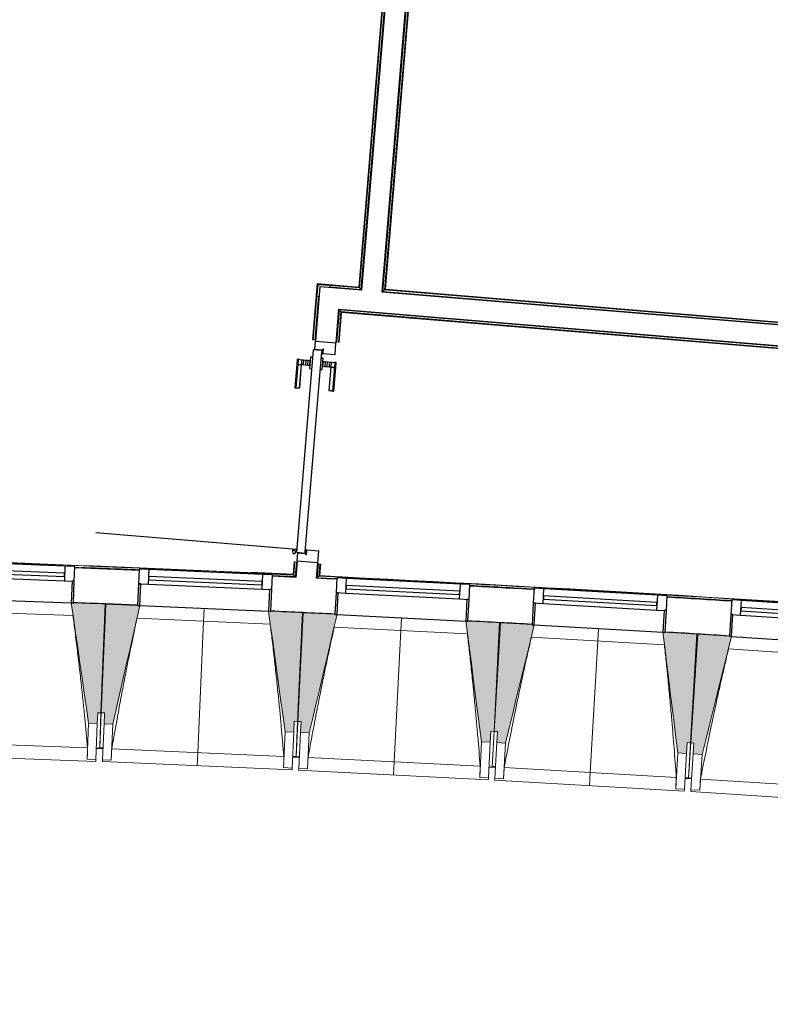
# Model space of a CAD drawing. Header units: millimetres. Extents: x 1909 to 61055, y -36590 to 14615.
# Tile 19 of 42: x 23302 to 26740, y -22464 to -17955. Entities that reach past the tile are written whole.
import ezdxf

# ---------------------------------------------------------------- set-up
doc = ezdxf.new("R2010")
doc.units = ezdxf.units.MM
for name, color, linetype, lineweight in [('A-DETL-GENF', 7, 'Continuous', 18), ('A-DOOR', 7, 'Continuous', 25), ('A-FLOR', 7, 'Continuous', 25), ('A-FLOR-HRAL', 7, 'Continuous', 18), ('A-GENM', 7, 'Continuous', 18), ('A-GLAZ', 7, 'Continuous', 25), ('A-WALL', 7, 'Continuous', 25), ('I-WALL', 7, 'Continuous', 25), ('Q-SPCQ', 7, 'Continuous', 18), ('S-BEAM', 7, 'Continuous', 18)]:
    doc.layers.add(name, color=color, linetype=linetype, lineweight=lineweight)

# ---------------------------------------------------------------- blocks, each defined once
blk = doc.blocks.new('PRT_SIMPLE_HUI_58x68x48 - PRT_BOIS_1V_EI30_930x2040x40-552262-2021_015_1111_DCE_1_50_N0 FINI_SSI_CDC')
at = {"layer": 'A-DETL-GENF', "lineweight": 25}
h = blk.add_hatch(color=256, dxfattribs=at)
h.paths.add_polyline_path([(-483.8, -9.7), (-489.6, -8), (-508.5, -8), (-508.5, -11.5), (-502, -11.5), (-502.1, -10.3), (-505.2, -10.3), (-505.2, -9.3), (-488.4, -9.4), (-485.1, -10.6)])
h.paths.add_polyline_path([(-483.8, -9.7), (-485.1, -11.7), (-496.1, -13.2), (-500.5, -13.6), (-500.5, -14.5), (-495.9, -14.5), (-483.8, -12.8), (-483.8, -10.5)])
h = blk.add_hatch(color=256, dxfattribs=at)
h.paths.add_polyline_path([(413.8, -9.7), (413.8, -12.8), (426.2, -14.5), (430.5, -14.1), (430.4, -13.2), (425.9, -13.2), (415.1, -11.7), (414.4, -10.7)])
h.paths.add_polyline_path([(438.5, -8), (418.5, -8), (413.8, -9.7), (415.1, -10.6), (418.7, -9.3), (435.2, -9.3), (435.2, -10.3), (432, -10.5), (432, -11.5), (438.5, -11.5), (438.5, -9)])
at = {"layer": 'A-DETL-GENF'}
for p, q in [((-488.5, -8), (-508.5, -8)), ((-508.5, -8), (-508.5, -11.5)), ((-508.5, -11.5), (-502, -11.5)), ((-505.2, -10.3), (-505.2, -9.3)), ((-505.2, -9.3), (-488.7, -9.3)), ((-502, -10.3), (-505.2, -10.3)), ((-502, -11.5), (-502, -10.3)), ((-496.1, -13.2), (-500.5, -13.2)), ((-500.5, -13.2), (-500.5, -14.5)), ((-500.5, -14.5), (-496, -14.5)), ((-485.1, -11.7), (-496.1, -13.2)), ((-496, -14.5), (-483.8, -12.8)), ((-488.7, -9.3), (-485.1, -10.6)), ((-483.8, -9.7), (-488.5, -8)), ((-485.1, -10.6), (-485.1, -11.7)), ((-483.8, -12.8), (-483.8, -9.7)), ((418.5, -8), (413.8, -9.7)), ((413.8, -9.7), (413.8, -12.8)), ((413.8, -12.8), (426, -14.5)), ((415.1, -10.6), (418.7, -9.3)), ((415.1, -11.7), (415.1, -10.6)), ((426.1, -13.2), (415.1, -11.7)), ((438.5, -8), (418.5, -8)), ((418.7, -9.3), (435.2, -9.3)), ((426, -14.5), (430.5, -14.5)), ((430.5, -13.2), (426.1, -13.2)), ((430.5, -14.5), (430.5, -13.2)), ((435.2, -10.3), (432, -10.3)), ((432, -10.3), (432, -11.5)), ((432, -11.5), (438.5, -11.5)), ((435.2, -9.3), (435.2, -10.3)), ((438.5, -11.5), (438.5, -8))]:
    blk.add_line(p, q, dxfattribs=at)
at = {"layer": 'A-DOOR'}
for p, q in [((-427.1, 55), (-450.6, 55)), ((-450.6, 55), (-450.6, 54.5)), ((-450.6, 54.5), (-450.6, 50.4)), ((-427.1, 54.5), (-450.6, 54.5)), ((-450.6, 50.4), (-450.6, 43.3)), ((-427.1, 50.4), (-450.6, 50.4)), ((-319.6, 55), (-427.1, 55)), ((-427.1, 55), (-427.1, 54.5)), ((-427.1, 54.5), (-427.1, 55)), ((-427.1, 54.5), (-427.1, 50.4)), ((-319.6, 54.5), (-427.1, 54.5)), ((-427.1, 50.4), (-427.1, 54.5)), ((-427.1, 50.4), (-427.1, 43.3)), ((-319.6, 50.4), (-427.1, 50.4)), ((-427.1, 43.3), (-427.1, 50.4)), ((-319.6, 54.5), (-319.6, 55)), ((-319.6, 50.4), (-319.6, 54.5)), ((-319.6, 43.3), (-319.6, 50.4)), ((-450.6, 34), (-450.6, 43.3)), ((-450.6, 25.6), (-450.6, 34)), ((-427.1, 34), (-450.6, 34)), ((-450.6, 15.2), (-450.6, 25.6)), ((-427.1, 25.6), (-450.6, 25.6)), ((-450.6, 4.4), (-450.6, 15.2)), ((-427.1, 15.2), (-450.6, 15.2)), ((-450.6, -4), (-450.6, 4.4)), ((-450.6, 4.4), (-427.1, 4.4)), ((-427.1, 34), (-427.1, 43.3)), ((-427.1, 43.3), (-427.1, 34)), ((-427.1, 32.8), (-427.1, 34)), ((-319.6, 34), (-427.1, 34)), ((-427.1, 34), (-427.1, 25.6)), ((-427.1, 32.8), (-319.6, 32.8)), ((-427.1, 25.6), (-427.1, 15.2)), ((-427.1, 15.2), (-427.1, 4.4)), ((-427.1, 4.4), (-427.1, -4)), ((-319.6, 43.3), (-319.6, 34)), ((-319.6, 34), (-319.6, 32.8)), ((-499.5, -14.5), (-499.5, -54.5)), ((426, -14.5), (-496, -14.5)), ((-465.6, -5.5), (-465.6, -14.5)), ((-413.4, -5.5), (-465.6, -5.5)), ((-450.6, -4), (-450.6, -5)), ((-450.6, -5), (-427.1, -5)), ((-427.1, -5), (-427.1, -4)), ((-413.4, -14.5), (-413.4, -5.5)), ((430.5, -54.5), (430.5, -14.5)), ((-499.5, -54.5), (430.5, -54.5)), ((-465.6, -54.5), (-465.6, -63.5)), ((-465.6, -63.5), (-413.4, -63.5)), ((-427.1, -64), (-450.6, -64)), ((-450.6, -64), (-450.6, -65)), ((-450.6, -73.4), (-450.6, -65)), ((-450.6, -84.2), (-450.6, -73.4)), ((-427.1, -73.4), (-450.6, -73.4)), ((-450.6, -94.6), (-450.6, -84.2)), ((-450.6, -84.2), (-427.1, -84.2)), ((-427.1, -65), (-427.1, -64)), ((-427.1, -65), (-427.1, -73.4)), ((-427.1, -73.4), (-427.1, -84.2)), ((-427.1, -84.2), (-427.1, -94.6)), ((-413.4, -63.5), (-413.4, -54.5)), ((417, -54.5), (417, -977.5)), ((-450.6, -103), (-450.6, -94.6)), ((-450.6, -94.6), (-427.1, -94.6)), ((-450.6, -112.3), (-450.6, -103)), ((-450.6, -103), (-427.1, -103)), ((-450.6, -112.3), (-450.6, -119.4)), ((-450.6, -119.4), (-450.6, -123.5)), ((-450.6, -119.4), (-427.1, -119.4)), ((-450.6, -123.5), (-450.6, -124)), ((-450.6, -123.5), (-427.1, -123.5)), ((-450.6, -124), (-427.1, -124)), ((-427.1, -94.6), (-427.1, -103)), ((-427.1, -103), (-427.1, -101.8)), ((-319.6, -101.8), (-427.1, -101.8)), ((-427.1, -112.3), (-427.1, -103)), ((-427.1, -103), (-319.6, -103)), ((-427.1, -103), (-427.1, -112.3)), ((-427.1, -112.3), (-427.1, -119.4)), ((-427.1, -119.4), (-427.1, -112.3)), ((-427.1, -119.4), (-427.1, -123.5)), ((-427.1, -119.4), (-319.6, -119.4)), ((-427.1, -123.5), (-427.1, -119.4)), ((-427.1, -123.5), (-427.1, -124)), ((-427.1, -123.5), (-319.6, -123.5)), ((-427.1, -124), (-427.1, -123.5)), ((-427.1, -124), (-319.6, -124)), ((-319.6, -101.8), (-319.6, -103)), ((-319.6, -103), (-319.6, -112.3)), ((-319.6, -119.4), (-319.6, -112.3)), ((-319.6, -123.5), (-319.6, -119.4)), ((-319.6, -124), (-319.6, -123.5))]:
    blk.add_line(p, q, dxfattribs=at)
for radius, start, end in [(9.12, 155.8208, 180), (9.12, 180, 204.1792), (7.5, 360, 180), (7.5, 180, 360), (7.5, 180, 240), (7.5, 135, 165), (9.12, 111.9887, 120), (9.12, 240, 248.0113), (7.5, 60, 120), (7.5, 270, 0), (9.12, 60, 68.0113), (7.5, 0, 30), (9.12, 0, 24.1792)]:
    blk.add_arc((429, -65.5), radius, start, end, dxfattribs=at)
at = {"layer": 'Q-SPCQ'}
for p, q in [((430.5, -40.5), (430.5, -54.5)), ((430.5, -54.5), (403.5, -54.5))]:
    blk.add_line(p, q, dxfattribs=at)
blk = doc.blocks.new('XXX_VIDE FENETRE - 590-389517-2021_015_1111_DCE_1_50_N0 FINI_SSI_CDC')
at = {"layer": 'A-GLAZ'}
for p, q in [((-305.1, 0), (-305.1, -100)), ((-295.1, 0), (-305.1, 0)), ((295.1, 0), (-295.1, 0)), ((-295.1, -100), (-295.1, 0)), ((305.1, 0), (295.1, 0)), ((295.1, 0), (295.1, -100)), ((305.1, -100), (305.1, 0)), ((-305.1, -100), (-295.1, -100)), ((-260.1, -100), (-305.1, -100)), ((-305.1, -100), (-305.1, -167.5)), ((-260.1, -167.5), (-260.1, -100)), ((260.1, -100), (-260.1, -100)), ((260.1, -100), (260.1, -167.5)), ((305.1, -100), (260.1, -100)), ((295.1, -100), (305.1, -100)), ((305.1, -167.5), (305.1, -100)), ((-305.1, -167.5), (-260.1, -167.5)), ((-260.1, -167.5), (260.1, -167.5)), ((260.1, -167.5), (305.1, -167.5))]:
    blk.add_line(p, q, dxfattribs=at)
at = {"layer": 'A-GLAZ', "color": 173, "true_color": 0x5c63b1}
for p, q in [((260.1, -120), (-260.1, -120)), ((-260.1, -120), (-260.1, -135)), ((-260.1, -135), (260.1, -135)), ((260.1, -135), (260.1, -120))]:
    blk.add_line(p, q, dxfattribs=at)
blk = doc.blocks.new('Garde-corps - Garde-corps-505471-2021_015_1111_DCE_1_50_N0 FINI_SSI_CDC')
at = {"layer": 'A-FLOR-HRAL'}
for p, q in [((-14410.7, -14446.4), (-14803.3, -19179.3)), ((-14409, -14444.9), (-14801.8, -19181.1)), ((-14407.1, -14443.2), (-14800.2, -19182.9)), ((-14399.4, -14436.5), (-14793.7, -19190.6)), ((-14993.5, -19163.5), (-15014.9, -19421.1)), ((-14803.3, -19179.3), (-14993.5, -19163.5)), ((-14992, -19165.3), (-15013.3, -19421.3)), ((-14990.4, -19167.2), (-15011.5, -19421.4)), ((-14801.8, -19181.1), (-14992, -19165.3)), ((-14800.2, -19182.9), (-14990.4, -19167.2)), ((-14990.4, -19167.2), (-14987.7, -19170.5)), ((-14793.7, -19190.6), (-14938.1, -19178.6)), ((-14800.2, -19182.9), (-14793.7, -19190.6)), ((-14987.7, -19220.7), (-15004.4, -19422)), ((-15014.9, -19421.1), (-15013.3, -19421.3)), ((-15011.5, -19421.4), (-15013.3, -19421.3)), ((-15004.4, -19422), (-15011.5, -19421.4)), ((-15004.4, -19422), (-15001.4, -19422.3)), ((-15976.7, -20469.8), (-15983.2, -20469.6)), ((-15099.2, -20437.6), (-15103.9, -20494.4)), ((-15097.6, -20437.8), (-15102.4, -20496.1)), ((-15095.8, -20437.9), (-15100.8, -20497.9)), ((-15097.6, -20437.8), (-15099.2, -20437.6)), ((-15097.6, -20437.8), (-15095.8, -20437.9)), ((-15095.8, -20437.9), (-15088.7, -20438.5)), ((-15088.7, -20438.5), (-15094.3, -20505.3)), ((-15085.8, -20438.8), (-15088.7, -20438.5)), ((-15103.9, -20494.4), (-15339.8, -20488)), ((-15103.9, -20494.4), (-15297.2, -20485.4)), ((-15094.3, -20505.3), (-15199.5, -20502.5)), ((-15094.3, -20505.3), (-15199.4, -20500.4))]:
    blk.add_line(p, q, dxfattribs=at)
at = {"layer": 'A-FLOR-HRAL', "flags": 128}
blk.add_lwpolyline([(-15100.8, -20497.9), (-15097.6, -20501.6), (-15094.3, -20505.3)], dxfattribs=at)
at = {"layer": 'A-FLOR-HRAL'}
for radius, start, end in [(130446.8, 87.310169, 90.815427), (130448.6, 87.310907, 88.301428), (130439.7, 87.62141, 87.738276)]:
    blk.add_arc((-21222.6, -150801), radius, start, end, dxfattribs=at)
for points, knots in [([(-14993.5, -19163.5), (-14993.5, -19163.5), (-14993.5, -19163.5), (-14993.4, -19163.7), (-14993.3, -19163.8), (-14993.1, -19164), (-14993, -19164.2), (-14992.9, -19164.3), (-14992.7, -19164.4), (-14992.6, -19164.6), (-14992.5, -19164.7), (-14992.4, -19164.8), (-14992.3, -19165), (-14992.2, -19165.1), (-14992.1, -19165.2), (-14992, -19165.3)], [0.1, 0.1, 0.1, 0.1, 0.2, 0.3, 0.4, 0.475, 0.55, 0.6, 0.65, 0.7, 0.75, 0.8, 0.85, 0.9, 1, 1, 1, 1]), ([(-14803.3, -19179.3), (-14803.3, -19179.3), (-14803.3, -19179.3), (-14803.2, -19179.4), (-14803, -19179.6), (-14802.9, -19179.8), (-14802.7, -19179.9), (-14802.6, -19180.1), (-14802.5, -19180.2), (-14802.4, -19180.4), (-14802.3, -19180.5), (-14802.2, -19180.6), (-14802.1, -19180.7), (-14801.9, -19180.9), (-14801.8, -19181), (-14801.8, -19181.1)], [0.1, 0.1, 0.1, 0.1, 0.2, 0.3, 0.4, 0.475, 0.55, 0.6, 0.65, 0.7, 0.75, 0.8, 0.85, 0.9, 1, 1, 1, 1]), ([(-14793.7, -19190.6), (-14793.7, -19190.6), (-14793.6, -19190.7), (-14793.5, -19190.9), (-14793.3, -19191), (-14793.2, -19191.2), (-14793, -19191.4), (-14792.8, -19191.6), (-14792.6, -19191.9), (-14792.4, -19192.2), (-14792.2, -19192.4), (-14791.9, -19192.7), (-14791.5, -19193.2), (-14791.2, -19193.6), (-14790.9, -19193.9)], [0, 0, 0, 0, 0.166667, 0.25, 0.333333, 0.416667, 0.458333, 0.5, 0.583333, 0.666667, 0.708333, 0.75, 0.833333, 1, 1, 1, 1]), ([(-15103.9, -20494.4), (-15103.9, -20494.4), (-15103.9, -20494.4), (-15103.8, -20494.5), (-15103.7, -20494.6), (-15103.6, -20494.7), (-15103.5, -20494.8), (-15103.3, -20495), (-15103.2, -20495.2), (-15103, -20495.4), (-15102.8, -20495.6), (-15102.6, -20495.8), (-15102.5, -20496), (-15102.4, -20496.1)], [0.075, 0.075, 0.075, 0.075, 0.15, 0.2125, 0.275, 0.35, 0.425, 0.5, 0.6, 0.7, 0.775, 0.85, 1, 1, 1, 1]), ([(-15094.3, -20505.3), (-15094.3, -20505.3), (-15094.3, -20505.4), (-15094.2, -20505.4), (-15094.2, -20505.5), (-15094.1, -20505.6), (-15094, -20505.7), (-15093.9, -20505.8), (-15093.8, -20505.9), (-15093.7, -20506), (-15093.6, -20506.1), (-15093.5, -20506.2), (-15093.4, -20506.3), (-15093.3, -20506.4), (-15093.2, -20506.6), (-15093.1, -20506.7), (-15093, -20506.8), (-15092.8, -20507), (-15092.5, -20507.4), (-15092.1, -20507.9), (-15091.7, -20508.3), (-15091.5, -20508.5)], [0, 0, 0, 0, 0.071429, 0.107143, 0.142857, 0.214286, 0.25, 0.285714, 0.321429, 0.357143, 0.392857, 0.428571, 0.464286, 0.5, 0.535714, 0.571429, 0.607143, 0.642857, 0.714286, 0.857143, 1, 1, 1, 1])]:
    blk.add_open_spline(points, degree=3, knots=knots, dxfattribs=at)
blk = doc.blocks.new('Garde-corps - Garde-corps-505703-2021_015_1111_DCE_1_50_N0 FINI_SSI_CDC')
at = {"layer": 'A-FLOR-HRAL'}
for p, q in [((-14693, -19199), (-14298.4, -14441.6)), ((-14685.3, -19192.5), (-14291.9, -14449.1)), ((-14683.5, -19190.9), (-14290.3, -14450.9)), ((-14681.7, -19189.4), (-14288.8, -14452.6)), ((-14685.3, -19192.5), (-14693, -19199)), ((-11497, -19464.1), (-14693, -19199)), ((-11496.4, -19457), (-14685.3, -19192.5)), ((-11496.3, -19455.2), (-14683.5, -19190.9)), ((-11496.1, -19453.6), (-14681.7, -19189.4))]:
    blk.add_line(p, q, dxfattribs=at)
for points, knots in [([(-14693, -19199), (-14693, -19199), (-14693.1, -19199), (-14693.3, -19199.2), (-14693.5, -19199.3), (-14693.7, -19199.5), (-14693.8, -19199.7), (-14694, -19199.8), (-14694.3, -19200), (-14694.6, -19200.3), (-14694.8, -19200.5), (-14695.1, -19200.7), (-14695.6, -19201.1), (-14696, -19201.5), (-14696.3, -19201.7)], [0, 0, 0, 0, 0.166667, 0.25, 0.333333, 0.416667, 0.458333, 0.5, 0.583333, 0.666667, 0.708333, 0.75, 0.833333, 1, 1, 1, 1]), ([(-14681.7, -19189.4), (-14681.7, -19189.4), (-14681.7, -19189.4), (-14681.8, -19189.5), (-14682, -19189.6), (-14682.2, -19189.8), (-14682.3, -19189.9), (-14682.5, -19190.1), (-14682.6, -19190.2), (-14682.8, -19190.3), (-14682.9, -19190.4), (-14683, -19190.5), (-14683.1, -19190.6), (-14683.3, -19190.7), (-14683.4, -19190.8), (-14683.5, -19190.9)], [0.1, 0.1, 0.1, 0.1, 0.2, 0.3, 0.4, 0.475, 0.55, 0.6, 0.65, 0.7, 0.75, 0.8, 0.85, 0.9, 1, 1, 1, 1])]:
    blk.add_open_spline(points, degree=3, knots=knots, dxfattribs=at)
blk = doc.blocks.new('Garde-corps - Garde-corps-507164-2021_015_1111_DCE_1_50_N0 FINI_SSI_CDC')
at = {"layer": 'A-FLOR-HRAL'}
for p, q in [((-14903.8, -19430.4), (-14891.6, -19283.8)), ((-14896.7, -19430.9), (-14885.1, -19291.5)), ((-14894.9, -19431.1), (-14883.5, -19293.4)), ((-14893.3, -19431.2), (-14882, -19295.2)), ((-14891.6, -19283.8), (-11505.3, -19564.7)), ((-14885.1, -19291.5), (-14891.6, -19283.8)), ((-14885.1, -19291.5), (-11505.9, -19571.8)), ((-14883.5, -19293.4), (-11506.1, -19573.5)), ((-14882, -19295.2), (-11506.2, -19575.2)), ((-14906.8, -19430.1), (-14903.8, -19430.4)), ((-14896.7, -19430.9), (-14903.8, -19430.4)), ((-14894.9, -19431.1), (-14896.7, -19430.9)), ((-14894.9, -19431.1), (-14893.3, -19431.2)), ((-11505.3, -19564.7), (-11505.9, -19571.8)), ((-11505.3, -19564.7), (-11505.1, -19561.7)), ((-11506.2, -19575.2), (-11506.1, -19573.5)), ((-11505.9, -19571.8), (-11506.1, -19573.5))]:
    blk.add_line(p, q, dxfattribs=at)
for points, knots in [([(-14891.6, -19283.8), (-14891.6, -19283.8), (-14891.7, -19283.8), (-14891.8, -19283.6), (-14892, -19283.4), (-14892.2, -19283.2), (-14892.3, -19283), (-14892.5, -19282.9), (-14892.7, -19282.6), (-14892.9, -19282.3), (-14893.2, -19282), (-14893.4, -19281.8), (-14893.8, -19281.3), (-14894.1, -19280.9), (-14894.4, -19280.6)], [0, 0, 0, 0, 0.166667, 0.25, 0.333333, 0.416667, 0.458333, 0.5, 0.583333, 0.666667, 0.708333, 0.75, 0.833333, 1, 1, 1, 1]), ([(-14882, -19295.2), (-14882, -19295.2), (-14882.1, -19295.2), (-14882.2, -19295), (-14882.3, -19294.9), (-14882.4, -19294.7), (-14882.6, -19294.5), (-14882.7, -19294.4), (-14882.8, -19294.2), (-14882.9, -19294.1), (-14883, -19294), (-14883.2, -19293.9), (-14883.3, -19293.7), (-14883.4, -19293.6), (-14883.5, -19293.5), (-14883.5, -19293.4)], [0.1, 0.1, 0.1, 0.1, 0.2, 0.3, 0.4, 0.475, 0.55, 0.6, 0.65, 0.7, 0.75, 0.8, 0.85, 0.9, 1, 1, 1, 1])]:
    blk.add_open_spline(points, degree=3, knots=knots, dxfattribs=at)
blk = doc.blocks.new('Garde-corps - Garde-corps-508221-2021_015_1111_DCE_1_50_N0 FINI_SSI_CDC')
at = {"layer": 'A-FLOR-HRAL'}
for p, q in [((-14993.3, -20510.1), (-14988.1, -20446.9)), ((-14988.1, -20446.9), (-14991.1, -20446.6)), ((-14988.1, -20446.9), (-14981, -20447.5)), ((-14985.6, -20503.4), (-14981, -20447.5)), ((-14983.7, -20501.7), (-14979.3, -20447.6)), ((-14982, -20500.1), (-14977.6, -20447.7)), ((-14981, -20447.5), (-14979.3, -20447.6)), ((-14977.6, -20447.7), (-14979.3, -20447.6)), ((-14904.4, -20515.9), (-14993.3, -20510.1)), ((-14904.3, -20514.4), (-14993.3, -20510.1)), ((-14701.2, -20518.4), (-14982, -20500.1)), ((-14163.2, -20553.4), (-14224.3, -20549.4)), ((-14000.5, -20564.4), (-14005.1, -20564.1)), ((-12746, -20626.5), (-12758.4, -20625.7)), ((-11517.4, -20725.9), (-11537.5, -20724.4)), ((-11295.1, -20739.9), (-11333.8, -20737.3)), ((-10537.3, -20789.1), (-10822, -20770.6)), ((-10537.3, -20789.2), (-10721.2, -20774.2)), ((-10538.2, -20799.6), (-10683.2, -20787.8)), ((-10538.2, -20799.6), (-10683.4, -20790.2)), ((-9466.3, -20888.5), (-10538.2, -20799.6)), ((-10537.6, -20792.5), (-9412.8, -20885.8)), ((-10537.4, -20790.8), (-9410.9, -20884.2)), ((-9409.1, -20882.7), (-10537.3, -20789.1)), ((-9457.4, -21422.9), (-9412.8, -20885.8)), ((-9455.8, -21424.8), (-9410.9, -20884.2)), ((-9454.3, -21426.6), (-9409.1, -20882.7)), ((-9412.8, -20885.8), (-9416.1, -20888.6)), ((-9460.1, -21369.4), (-9424.3, -20938.2)), ((-10207.5, -21873.3), (-10164.6, -21357.1)), ((-10200.4, -21873.9), (-10158.1, -21364.8)), ((-10198.6, -21874), (-10156.5, -21366.7)), ((-10197, -21874.1), (-10155, -21368.4)), ((-10164.6, -21357.1), (-9509.8, -21411.4)), ((-10158.1, -21364.8), (-10164.6, -21357.1)), ((-10158.1, -21364.8), (-9457.4, -21422.9)), ((-10156.5, -21366.7), (-9455.8, -21424.8)), ((-10155, -21368.4), (-9454.3, -21426.6)), ((-9457.4, -21422.9), (-9460.2, -21419.6)), ((-10294.8, -22925.5), (-10267, -22590.8)), ((-10287.1, -22919), (-10259.9, -22591.4)), ((-10285.3, -22917.4), (-10258.2, -22591.5)), ((-10283.5, -22915.9), (-10256.6, -22591.7)), ((-10230.2, -22933.6), (-10298.1, -22928.3)), ((-9797.4, -22965.4), (-10294.8, -22925.5)), ((-9741, -22959.4), (-10283.5, -22915.9)), ((-10074.4, -22942.9), (-10244, -22929.5)), ((-10012.2, -22937.4), (-10041.8, -22935)), ((-9800.1, -22965.1), (-9972.7, -22951.1)), ((-9754.7, -23108.6), (-9742.7, -22960.9)), ((-9744.6, -22962.5), (-9753.8, -22961.8)), ((-9752.9, -23107.1), (-9741, -22959.4)), ((-9744.6, -22962.5), (-9747.5, -22965)), ((-9745.4, -22971.7), (-9744.6, -22962.5)), ((-9764.3, -23116.8), (-9756, -23014.2)), ((-9756.6, -23110.2), (-9748.7, -23012.4)), ((-9756.6, -23110.2), (-9764.3, -23116.8)), ((-9485.1, -23139.4), (-9764.3, -23116.8)), ((-9484.5, -23132.3), (-9756.6, -23110.2)), ((-9484.3, -23130.6), (-9754.7, -23108.6)), ((-9484.2, -23128.9), (-9752.9, -23107.1)), ((-9484.5, -23132.3), (-9485.1, -23139.4)), ((-9484.3, -23130.6), (-9484.5, -23132.3)), ((-9484.3, -23130.6), (-9484.2, -23128.9)), ((-9485.3, -23142.4), (-9485.1, -23139.4))]:
    blk.add_line(p, q, dxfattribs=at)
at = {"layer": 'A-FLOR-HRAL', "flags": 128}
for points in [[(-14993.3, -20510.1), (-14993.5, -20510.2), (-14993.8, -20510.5), (-14994.2, -20510.9), (-14994.8, -20511.4), (-14995.4, -20511.9), (-14996, -20512.4), (-14996.6, -20513)], [(-14985.6, -20503.4), (-14989.5, -20506.7), (-14993.3, -20510.1)], [(-14982, -20500.2), (-14982.1, -20500.2), (-14982.2, -20500.4), (-14982.4, -20500.5), (-14982.6, -20500.7), (-14982.9, -20500.9), (-14983.1, -20501.1), (-14983.3, -20501.3), (-14983.5, -20501.5), (-14983.7, -20501.7)], [(-10294.8, -22925.5), (-10295, -22925.6), (-10295.3, -22925.9), (-10295.7, -22926.3), (-10296.3, -22926.8), (-10296.8, -22927.3), (-10297.5, -22927.8), (-10298.1, -22928.3)], [(-10287.1, -22919), (-10291, -22922.3), (-10294.8, -22925.5)], [(-10283.5, -22915.9), (-10283.5, -22915.9), (-10283.6, -22916), (-10283.7, -22916.1), (-10283.9, -22916.3), (-10284.2, -22916.5), (-10284.4, -22916.7), (-10284.6, -22916.9), (-10284.8, -22917), (-10285.1, -22917.2), (-10285.3, -22917.4)]]:
    blk.add_lwpolyline(points, dxfattribs=at)
at = {"layer": 'A-FLOR-HRAL'}
for centre, radius, start, end in [((-21222.6, -150801), 130446.8, 85.301593, 87.259515), ((-21222.6, -150801), 130448.6, 85.791063, 87.258723), ((-21222.6, -150801), 130439.7, 86.825999, 86.955563), ((-21222.6, -150801), 130439.7, 86.427964, 86.557968), ((-21222.6, -150801), 130439.7, 86.029611, 86.159933), ((-21222.6, -150801), 130448.6, 85.301593, 85.790698), ((-21222.6, -150801), 130439.7, 85.633537, 85.761579), ((-19463.8, -140716), 118153.9, 85.305798, 85.545501), ((-19463.8, -140716), 118155.6, 85.280726, 85.544652), ((-19463.8, -140716), 118143.7, 85.364067, 85.484446)]:
    blk.add_arc(centre, radius, start, end, dxfattribs=at)
for points, knots in [([(-9409.1, -20882.7), (-9409.2, -20882.7), (-9409.2, -20882.7), (-9409.3, -20882.9), (-9409.5, -20883), (-9409.7, -20883.1), (-9409.8, -20883.3), (-9410, -20883.4), (-9410.1, -20883.5), (-9410.2, -20883.6), (-9410.4, -20883.7), (-9410.5, -20883.9), (-9410.6, -20884), (-9410.8, -20884.1), (-9410.9, -20884.2), (-9410.9, -20884.2)], [0.1, 0.1, 0.1, 0.1, 0.2, 0.3, 0.4, 0.475, 0.55, 0.6, 0.65, 0.7, 0.75, 0.8, 0.85, 0.9, 1, 1, 1, 1]), ([(-10164.6, -21357.1), (-10164.6, -21357.1), (-10164.7, -21357), (-10164.8, -21356.9), (-10165, -21356.7), (-10165.2, -21356.5), (-10165.3, -21356.3), (-10165.5, -21356.1), (-10165.7, -21355.8), (-10166, -21355.5), (-10166.2, -21355.3), (-10166.4, -21355), (-10166.8, -21354.6), (-10167.1, -21354.1), (-10167.4, -21353.9)], [0, 0, 0, 0, 0.166667, 0.25, 0.333333, 0.416667, 0.458333, 0.5, 0.583333, 0.666667, 0.708333, 0.75, 0.833333, 1, 1, 1, 1]), ([(-10155, -21368.4), (-10155, -21368.4), (-10155.1, -21368.4), (-10155.2, -21368.3), (-10155.3, -21368.1), (-10155.5, -21367.9), (-10155.6, -21367.8), (-10155.7, -21367.6), (-10155.8, -21367.5), (-10155.9, -21367.4), (-10156.1, -21367.2), (-10156.2, -21367.1), (-10156.3, -21367), (-10156.4, -21366.8), (-10156.5, -21366.7), (-10156.5, -21366.7)], [0.1, 0.1, 0.1, 0.1, 0.2, 0.3, 0.4, 0.475, 0.55, 0.6, 0.65, 0.7, 0.75, 0.8, 0.85, 0.9, 1, 1, 1, 1]), ([(-9454.3, -21426.6), (-9454.3, -21426.6), (-9454.3, -21426.5), (-9454.4, -21426.4), (-9454.6, -21426.2), (-9454.7, -21426.1), (-9454.9, -21425.9), (-9455, -21425.7), (-9455.1, -21425.6), (-9455.2, -21425.5), (-9455.3, -21425.4), (-9455.4, -21425.2), (-9455.5, -21425.1), (-9455.7, -21424.9), (-9455.7, -21424.8), (-9455.8, -21424.8)], [0.1, 0.1, 0.1, 0.1, 0.2, 0.3, 0.4, 0.475, 0.55, 0.6, 0.65, 0.7, 0.75, 0.8, 0.85, 0.9, 1, 1, 1, 1]), ([(-9741, -22959.4), (-9741, -22959.4), (-9741, -22959.4), (-9741.1, -22959.5), (-9741.2, -22959.6), (-9741.3, -22959.7), (-9741.5, -22959.9), (-9741.6, -22960), (-9741.9, -22960.2), (-9742.1, -22960.4), (-9742.3, -22960.5), (-9742.5, -22960.7), (-9742.6, -22960.9), (-9742.7, -22960.9)], [0.075, 0.075, 0.075, 0.075, 0.15, 0.2125, 0.275, 0.35, 0.425, 0.5, 0.6, 0.7, 0.775, 0.85, 1, 1, 1, 1]), ([(-9764.3, -23116.8), (-9764.3, -23116.8), (-9764.3, -23116.8), (-9764.5, -23117), (-9764.7, -23117.1), (-9764.9, -23117.3), (-9765.1, -23117.4), (-9765.3, -23117.6), (-9765.5, -23117.8), (-9765.8, -23118.1), (-9766.1, -23118.3), (-9766.3, -23118.5), (-9766.5, -23118.7), (-9766.7, -23118.8)], [0, 0, 0, 0, 0.1666667, 0.25, 0.3333333, 0.4166667, 0.4583333, 0.5, 0.5833333, 0.6666667, 0.7083333, 0.75, 0.8333333, 0.8333333, 0.8333333, 0.8333333]), ([(-9752.9, -23107.1), (-9752.9, -23107.1), (-9753, -23107.2), (-9753.1, -23107.3), (-9753.3, -23107.4), (-9753.4, -23107.6), (-9753.6, -23107.7), (-9753.8, -23107.8), (-9753.9, -23107.9), (-9754, -23108), (-9754.1, -23108.2), (-9754.3, -23108.3), (-9754.4, -23108.4), (-9754.6, -23108.5), (-9754.7, -23108.6), (-9754.7, -23108.6)], [0.1, 0.1, 0.1, 0.1, 0.2, 0.3, 0.4, 0.475, 0.55, 0.6, 0.65, 0.7, 0.75, 0.8, 0.85, 0.9, 1, 1, 1, 1])]:
    blk.add_open_spline(points, degree=3, knots=knots, dxfattribs=at)
blk = doc.blocks.new('1010_PROTECTION  D_ANGLE - 1010_PROTECTION  D_ANGLE-534363-2021_015_1111_DCE_1_50_N0 FINI_SSI_CDC')
at = {"layer": 'Q-SPCQ'}
for p, q in [((-10, 40), (-10, 0)), ((0, 0), (0, 40)), ((40, 0), (0, 0)), ((0, -10), (40, -10))]:
    blk.add_line(p, q, dxfattribs=at)
for centre, radius, start, end in [((-5, 40), 5, 360, 180), ((0, 0), 10, 180, 270), ((40, -5), 5, 270, 90)]:
    blk.add_arc(centre, radius, start, end, dxfattribs=at)
blk = doc.blocks.new('B02_ARC_rvt-1-2021_015_1111_DCE_1_50_N0 FINI_SSI_CDC')
at = {"layer": 'A-FLOR'}
for p, q in [((-15005, -19465.1), (-15001.8, -19426.9)), ((-14912.2, -19487.9), (-14907.8, -19434.7)), ((-14972.1, -19467.8), (-15005, -19465.1)), ((-14972.2, -19469.3), (-14972.1, -19467.8)), ((-14973.3, -19482.8), (-14972.1, -19482.9)), ((-14970.8, -19483), (-14968.8, -19483.2)), ((-14967.4, -19483.3), (-14912.2, -19487.9)), ((-15085.4, -20434.1), (-15082.2, -20395.9)), ((-15082.2, -20395.9), (-15049.3, -20398.6)), ((-15049.3, -20398.6), (-15049.2, -20397.1)), ((-15046.8, -20383.8), (-15048.1, -20383.7)), ((-15043.5, -20384.1), (-15045.5, -20383.9)), ((-14987, -20388.8), (-15042.1, -20384.2)), ((-14991.4, -20441.9), (-14987, -20388.8)), ((-15965.5, -20631.3), (-15961, -20631.5)), ((-15061.9, -20671.8), (-15057.4, -20672)), ((-14158.6, -20718.1), (-14154.5, -20718.3)), ((-13256.1, -20770.3), (-13251, -20770.6))]:
    blk.add_line(p, q, dxfattribs=at)
at = {"layer": 'A-WALL'}
for p, q in [((-14396.1, -14433.6), (-14790.9, -19193.9)), ((-14696.3, -19201.7), (-14301.2, -14438.5)), ((-14981.2, -19178.1), (-14989, -19272.8)), ((-14790.9, -19193.9), (-14981.2, -19178.1)), ((-11492.6, -19467.4), (-14696.3, -19201.7)), ((-14989, -19272.8), (-15001.8, -19426.9)), ((-14907.2, -19434.7), (-14894.4, -19280.6)), ((-14894.4, -19280.6), (-11500.5, -19562.1)), ((-15001.8, -19426.9), (-14907.2, -19434.7)), ((-15085.4, -20434.1), (-15091.5, -20508.5)), ((-14990.7, -20442), (-15085.4, -20434.1)), ((-14996.6, -20513), (-14990.7, -20442))]:
    blk.add_line(p, q, dxfattribs=at)
at = {"layer": 'I-WALL', "flags": 128}
for points in [[(-15091.5, -20508.5), (-15145.5, -20505.9), (-15199.5, -20503.4)], [(-14904.4, -20517.4), (-14950.5, -20515.2), (-14996.6, -20513)]]:
    blk.add_lwpolyline(points, dxfattribs=at)
at = {"layer": 'I-WALL'}
for radius, start, end in [(130436.7, 87.621413, 87.751189), (130436.7, 86.826002, 86.955561), (130436.7, 86.427967, 86.557965), (130276.7, 87.621578, 87.751026), (130276.7, 87.223762, 87.353211), (130276.7, 86.826166, 86.955396), (130276.7, 86.42813, 86.557799)]:
    blk.add_arc((-21222.6, -150801), radius, start, end, dxfattribs=at)
at = {"layer": 'A-DOOR', "lineweight": 18, "rotation": 265.2586130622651}
blk.add_blockref('PRT_SIMPLE_HUI_58x68x48 - PRT_BOIS_1V_EI30_930x2040x40-552262-2021_015_1111_DCE_1_50_N0 FINI_SSI_CDC', (-14999.2, -19969.3), dxfattribs=at)
at = {"layer": 'A-FLOR-HRAL', "lineweight": 18}
for name in ['Garde-corps - Garde-corps-505471-2021_015_1111_DCE_1_50_N0 FINI_SSI_CDC', 'Garde-corps - Garde-corps-505703-2021_015_1111_DCE_1_50_N0 FINI_SSI_CDC', 'Garde-corps - Garde-corps-507164-2021_015_1111_DCE_1_50_N0 FINI_SSI_CDC', 'Garde-corps - Garde-corps-508221-2021_015_1111_DCE_1_50_N0 FINI_SSI_CDC']:
    blk.add_blockref(name, (0, 0), dxfattribs=at)
at = {"layer": 'A-GLAZ', "lineweight": 18}
for p, rotation in [((-16415.2, -20614.5), 177.8844287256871), ((-15511.4, -20651), 177.4871597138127), ((-14607.9, -20693.8), 177.0898907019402), ((-13705.2, -20742.9), 176.6926216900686), ((-12801.9, -20798.2), 176.2953526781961)]:
    blk.add_blockref('XXX_VIDE FENETRE - 590-389517-2021_015_1111_DCE_1_50_N0 FINI_SSI_CDC', p, dxfattribs=dict(at, rotation=rotation))
at = {"layer": 'Q-SPCQ', "lineweight": 18, "rotation": 265.2586130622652}
blk.add_blockref('1010_PROTECTION  D_ANGLE - 1010_PROTECTION  D_ANGLE-534363-2021_015_1111_DCE_1_50_N0 FINI_SSI_CDC', (-14981.2, -19178.1), dxfattribs=at)
blk = doc.blocks.new('20_MUR PREFA_01 - MODULE_01 B-3165811-2021_015_1111_DCE_1_50_N0 FINI_SSI_CDC')
at = {"layer": 'A-GENM'}
for p, q in [((0, 722.1), (0, 661.4)), ((0, 661.4), (0, 58.5)), ((0, 0.7), (0, 58.5))]:
    blk.add_line(p, q, dxfattribs=at)
blk = doc.blocks.new('B02_DC_STR_rvt-1-2021_015_1111_DCE_1_50_N0 FINI_SSI_CDC')
at = {"layer": 'S-BEAM', "lineweight": 5, "true_color": 0x787878}
for points in [[(-16000.7, -21178.3), (-15998.9, -21128.3), (-15983.9, -21128.9), (-15965.5, -20630.4), (-16110.3, -20625.1), (-16110.3, -20625.8), (-16120.2, -20625.8), (-16040.7, -21176.8)], [(-15930.1, -21181.3), (-15806.3, -20638.1), (-15816.2, -20637.7), (-15816.2, -20637), (-15961, -20630.6), (-15982.8, -21128.9), (-15967.8, -21129.6), (-15970, -21179.6), (-15967.8, -21179.6)], [(-15100.9, -21217.7), (-15098.7, -21167.7), (-15083.7, -21168.4), (-15061.8, -20670.1), (-15206.6, -20663.7), (-15207.2, -20664.4), (-15216.5, -20664.4), (-15140.8, -21215.9)], [(-15030.2, -21221.2), (-14902.7, -20678.9), (-14912.6, -20678.4), (-14912.6, -20677.7), (-15057.3, -20670.3), (-15082.6, -21168.5), (-15067.6, -21169.2), (-15070.2, -21219.2), (-15067.6, -21219.3)], [(-14201.3, -21263.3), (-14198.8, -21213.4), (-14183.8, -21214.2), (-14158.5, -20716), (-14303.2, -20708.7), (-14303.2, -20709.3), (-14313.1, -20709.3), (-14241.2, -21261.3)], [(-14131.2, -21267.3), (-13999.9, -20725.9), (-14009.8, -20725.3), (-14009.8, -20724.6), (-14154.4, -20716.2), (-14183.2, -21214.2), (-14168.2, -21215.1), (-14171.1, -21265), (-14168.2, -21265.2)], [(-13302.6, -21315.2), (-13299.7, -21265.3), (-13284.7, -21266.1), (-13255.9, -20768.2), (-13400.6, -20759.8), (-13400.6, -20760.5), (-13410.5, -20760.5), (-13342.5, -21312.9)], [(-13231.5, -21319.7), (-13096.4, -20779.2), (-13106.3, -20778.5), (-13106.3, -20777.8), (-13250.9, -20768.5), (-13283.1, -21266.2), (-13268.2, -21267.2), (-13271.4, -21317.1), (-13234.9, -21319.5)]]:
    blk.add_hatch(color=8, dxfattribs=at).paths.add_polyline_path(points)
at = {"layer": 'A-FLOR'}
for p, q in [((-15975, -21292.7), (-16004.9, -21291.5)), ((-16004.9, -21291.5), (-15975, -21292.7)), ((-15974.9, -21291.5), (-15989.9, -21290.9)), ((-15090.8, -21330.3), (-15105.8, -21329.7)), ((-15075.9, -21332.2), (-15105.8, -21330.8)), ((-15105.8, -21330.8), (-15075.9, -21332.2)), ((-14207, -21376.3), (-14177.6, -21377.9)), ((-14177.6, -21376.9), (-14192.6, -21376)), ((-13309.1, -21428), (-13278.7, -21429.9)), ((-13294.1, -21428), (-13309, -21427.1)), ((-13278.6, -21429), (-13293.6, -21428))]:
    blk.add_line(p, q, dxfattribs=at)
at = {"layer": 'S-BEAM'}
for p, q in [((-15965.5, -20630.4), (-16110.4, -20625.1)), ((-15983.9, -21128.9), (-15965.5, -20630.4)), ((-15961, -20630.6), (-15982.8, -21128.9)), ((-15816.2, -20637), (-15961, -20630.6)), ((-16112.3, -20683.5), (-16722.4, -20661)), ((-15209, -20722.2), (-15818.9, -20695.4)), ((-15061.8, -20670.1), (-15206.7, -20663.7)), ((-15083.7, -21168.4), (-15061.8, -20670.1)), ((-15057.3, -20670.3), (-15082.6, -21168.5)), ((-14912.6, -20677.7), (-15057.3, -20670.3)), ((-14306, -20767.1), (-14915.7, -20736.1)), ((-14158.5, -20716), (-14303.2, -20708.6)), ((-14183.8, -21214.2), (-14158.5, -20716)), ((-14154.4, -20716.2), (-14183.2, -21214.2)), ((-14009.8, -20724.6), (-14154.4, -20716.2)), ((-13403.8, -20818.2), (-14013.3, -20783)), ((-13255.9, -20768.2), (-13400.7, -20759.8)), ((-13284.7, -21266.1), (-13255.9, -20768.2)), ((-13250.9, -20768.5), (-13283.1, -21266.2)), ((-13106.3, -20777.9), (-13250.9, -20768.5)), ((-12501, -20875.6), (-13110.2, -20836.2)), ((-16000.7, -21178.3), (-15998.9, -21128.3)), ((-15998.9, -21128.3), (-15983.9, -21128.9)), ((-15989.9, -21290.9), (-15982.8, -21128.9)), ((-15983.9, -21128.9), (-15989.6, -21283.7)), ((-15982.8, -21128.9), (-15967.8, -21129.6)), ((-15967.8, -21129.6), (-15970, -21179.6)), ((-16040.7, -21176.8), (-16046.8, -21340.9)), ((-16040.7, -21176.8), (-16000.7, -21178.3)), ((-16000.7, -21178.3), (-16006.8, -21342.4)), ((-15977.2, -21343.6), (-15970, -21179.6)), ((-15970, -21179.6), (-15930.1, -21181.3)), ((-15937.3, -21345.4), (-15930.1, -21181.3)), ((-15100.9, -21217.7), (-15098.7, -21167.7)), ((-15098.7, -21167.7), (-15083.7, -21168.4)), ((-15090.8, -21330.4), (-15082.6, -21168.5)), ((-15083.7, -21168.4), (-15090.5, -21323.3)), ((-15082.6, -21168.5), (-15067.6, -21169.2)), ((-15067.6, -21169.2), (-15070.2, -21219.2)), ((-15140.8, -21215.9), (-15148, -21380)), ((-15140.8, -21215.9), (-15100.9, -21217.7)), ((-15100.9, -21217.7), (-15108.1, -21381.7)), ((-15078.5, -21383.2), (-15070.2, -21219.2)), ((-15070.2, -21219.2), (-15030.2, -21221.2)), ((-15038.6, -21385.2), (-15030.2, -21221.2)), ((-14201.3, -21263.3), (-14198.8, -21213.4)), ((-14198.8, -21213.4), (-14183.8, -21214.2)), ((-14192.6, -21376), (-14183.2, -21214.2)), ((-14183.8, -21214.2), (-14188, -21297.3)), ((-14183.2, -21214.2), (-14168.2, -21215.1)), ((-14168.2, -21215.1), (-14171.1, -21265)), ((-16834.1, -21260.2), (-16045.1, -21289.4)), ((-14241.2, -21261.3), (-14249.6, -21425.3)), ((-14241.2, -21261.3), (-14201.3, -21263.3)), ((-14201.3, -21263.3), (-14209.6, -21427.3)), ((-14180.6, -21428.9), (-14171.1, -21265)), ((-14171.1, -21265), (-14131.2, -21267.3)), ((-14140.7, -21431.2), (-14131.2, -21267.3)), ((-13302.6, -21315.2), (-13299.7, -21265.3)), ((-13299.7, -21265.3), (-13284.7, -21266.1)), ((-13284.7, -21266.1), (-13294.1, -21428)), ((-13293.6, -21428), (-13283.1, -21266.2)), ((-13283.1, -21266.2), (-13268.2, -21267.2)), ((-13268.2, -21267.2), (-13271.4, -21317.1)), ((-16876.5, -21319.3), (-16007.1, -21351.4)), ((-16005, -21292.4), (-15990, -21293)), ((-15990, -21293), (-15990, -21292.1)), ((-15990, -21293), (-15975, -21293.6)), ((-15934.8, -21293.8), (-15146, -21328.5)), ((-13342.5, -21312.9), (-13352, -21476.8)), ((-13342.5, -21312.9), (-13302.6, -21315.2)), ((-13302.6, -21315.2), (-13312, -21479.1)), ((-13282, -21481), (-13271.4, -21317.1)), ((-13271.4, -21317.1), (-13231.5, -21319.7)), ((-13242.1, -21483.6), (-13231.5, -21319.7)), ((-16046.8, -21340.9), (-16046.8, -21340.7)), ((-16006.8, -21342.4), (-16046.8, -21340.9)), ((-16006.8, -21342.4), (-16007.1, -21351.4)), ((-15977.6, -21352.6), (-15977.2, -21343.6)), ((-15977.6, -21352.6), (-15108.5, -21390.8)), ((-15937.3, -21345.4), (-15977.2, -21343.6)), ((-15937.2, -21345.1), (-15937.3, -21345.4)), ((-15105.9, -21331.8), (-15091, -21332.4)), ((-15091, -21332.5), (-15090.9, -21331.5)), ((-15091, -21332.5), (-15076, -21333.2)), ((-15035.7, -21333.7), (-14247.2, -21373.8)), ((-15148, -21380), (-15148.1, -21379.7)), ((-15108.1, -21381.7), (-15148, -21380)), ((-15108.1, -21381.7), (-15108.5, -21390.8)), ((-15079, -21392.2), (-15078.5, -21383.2)), ((-15079, -21392.2), (-14210.1, -21436.4)), ((-15038.6, -21385.2), (-15078.5, -21383.2)), ((-15038.5, -21384.9), (-15038.6, -21385.2)), ((-14207.1, -21377.4), (-14192.7, -21378.1)), ((-14192.7, -21378.1), (-14192.6, -21377.1)), ((-14192.7, -21378.1), (-14177.7, -21379)), ((-14137.4, -21379.8), (-13349.2, -21425.3)), ((-14249.6, -21425.3), (-14249.6, -21425)), ((-14209.6, -21427.3), (-14249.6, -21425.3)), ((-14209.6, -21427.3), (-14210.1, -21436.4)), ((-14181.1, -21438), (-14180.6, -21428.9)), ((-14181.1, -21438), (-13312.6, -21488.1)), ((-14140.7, -21431.2), (-14180.6, -21428.9)), ((-14140.6, -21431), (-14140.7, -21431.2)), ((-13309.2, -21429.2), (-13294.2, -21430.1)), ((-13294.1, -21429), (-13294.2, -21430.1)), ((-13293.7, -21430.1), (-13293.7, -21429)), ((-13293.7, -21430.1), (-13278.8, -21431.1)), ((-13238.5, -21432.1), (-12450.6, -21483.1)), ((-13352, -21476.8), (-13352, -21476.5)), ((-13312, -21479.1), (-13352, -21476.8)), ((-13312, -21479.1), (-13312.6, -21488.1)), ((-13282.6, -21490), (-13282, -21481)), ((-13282.6, -21490), (-12414.4, -21546.2)), ((-13242.1, -21483.6), (-13282, -21481)), ((-13242, -21483.3), (-13242.1, -21483.6))]:
    blk.add_line(p, q, dxfattribs=at)
at = {"layer": 'S-BEAM', "flags": 128}
for points in [[(-16120.4, -20624.7), (-16110.4, -20693.7), (-16100.5, -20762.7), (-16090.5, -20831.7), (-16080.5, -20900.8), (-16070.6, -20969.8), (-16060.6, -21038.8), (-16050.7, -21107.8), (-16040.7, -21176.8)], [(-15930.1, -21181.3), (-15914.6, -21113.3), (-15899.1, -21045.3), (-15883.6, -20977.3), (-15868.1, -20909.4), (-15852.6, -20841.4), (-15837.1, -20773.4), (-15821.6, -20705.4), (-15806.1, -20637.4)], [(-15216.7, -20663.3), (-15207.2, -20732.4), (-15197.7, -20801.5), (-15188.2, -20870.5), (-15178.8, -20939.6), (-15169.3, -21008.7), (-15159.8, -21077.8), (-15150.3, -21146.9), (-15140.8, -21215.9)], [(-15030.2, -21221.2), (-15014.3, -21153.3), (-14998.3, -21085.4), (-14982.3, -21017.6), (-14966.4, -20949.7), (-14950.4, -20881.8), (-14934.4, -20813.9), (-14918.5, -20746.1), (-14902.5, -20678.2)], [(-14313.3, -20708.1), (-14304.3, -20777.3), (-14295.3, -20846.4), (-14286.3, -20915.6), (-14277.3, -20984.7), (-14268.3, -21053.9), (-14259.3, -21123), (-14250.2, -21192.2), (-14241.2, -21261.3)], [(-14131.2, -21267.3), (-14114.7, -21199.5), (-14098.3, -21131.8), (-14081.9, -21064), (-14065.4, -20996.2), (-14049, -20928.5), (-14032.6, -20860.7), (-14016.1, -20792.9), (-13999.7, -20725.2)], [(-13410.7, -20759.2), (-13402.1, -20828.4), (-13393.6, -20897.6), (-13385.1, -20966.8), (-13376.6, -21036), (-13368.1, -21105.3), (-13359.5, -21174.5), (-13351, -21243.7), (-13342.5, -21312.9)], [(-13231.5, -21319.7), (-13214.6, -21252), (-13197.7, -21184.4), (-13180.8, -21116.7), (-13163.9, -21049.1), (-13146.9, -20981.5), (-13130, -20913.8), (-13113.1, -20846.2), (-13096.2, -20778.5)], [(-16046.8, -21340.7), (-16046.5, -21330.4), (-16046.1, -21320.1), (-16045.8, -21309.9), (-16045.4, -21299.6), (-16045.1, -21289.4)], [(-15934.8, -21293.8), (-15935.3, -21304.1), (-15935.8, -21314.3), (-15936.2, -21324.6), (-15936.7, -21334.8), (-15937.2, -21345.1)], [(-15148.1, -21379.7), (-15147.6, -21369.5), (-15147.2, -21359.2), (-15146.8, -21349), (-15146.4, -21338.7), (-15146, -21328.5)], [(-15035.7, -21333.7), (-15036.3, -21343.9), (-15036.8, -21354.2), (-15037.4, -21364.4), (-15038, -21374.7), (-15038.5, -21384.9)], [(-14249.6, -21425), (-14249.1, -21414.8), (-14248.6, -21404.5), (-14248.2, -21394.3), (-14247.7, -21384), (-14247.2, -21373.8)], [(-14137.4, -21379.8), (-14138.1, -21390), (-14138.7, -21400.2), (-14139.3, -21410.5), (-14140, -21420.7), (-14140.6, -21431)], [(-13352, -21476.5), (-13351.4, -21466.3), (-13350.9, -21456), (-13350.3, -21445.8), (-13349.8, -21435.5), (-13349.2, -21425.3)], [(-13238.5, -21432.1), (-13239.2, -21442.3), (-13239.9, -21452.6), (-13240.6, -21462.8), (-13241.3, -21473.1), (-13242, -21483.3)]]:
    blk.add_lwpolyline(points, dxfattribs=at)
at = {"layer": 'S-BEAM'}
for points, knots in [([(-16045.1, -21289.4), (-16049.3, -21243.6), (-16055.9, -21175), (-16065.2, -21083.6), (-16073.1, -21009.2), (-16082, -20929.2), (-16092.1, -20843.5), (-16102.2, -20761.6), (-16109.1, -20708.3), (-16112.4, -20683.5)], [0, 0, 0, 0, 0.2222222, 0.3333333, 0.4444444, 0.5833333, 0.7222222, 0.8611111, 0.9816328, 0.9816328, 0.9816328, 0.9816328]), ([(-15818.8, -20695.4), (-15827.7, -20736.7), (-15841.2, -20800.5), (-15858.8, -20887.1), (-15873.3, -20960.4), (-15888.6, -21039.5), (-15909.7, -21152.5), (-15924.9, -21237.2), (-15934.8, -21293.8)], [0.0183454, 0.0183454, 0.0183454, 0.0183454, 0.2222222, 0.3333333, 0.4444444, 0.5833333, 0.7222222, 1, 1, 1, 1]), ([(-15146, -21328.5), (-15149.9, -21282.7), (-15156, -21214), (-15164.7, -21122.5), (-15172.1, -21048.1), (-15180.4, -20968.1), (-15189.9, -20882.3), (-15199.4, -20800.3), (-15206, -20746.9), (-15209.1, -20722.2)], [0, 0, 0, 0, 0.2222222, 0.3333333, 0.4444444, 0.5833333, 0.7222222, 0.8611111, 0.9816328, 0.9816328, 0.9816328, 0.9816328]), ([(-14915.6, -20736.1), (-14924.8, -20777.3), (-14938.7, -20841.1), (-14956.9, -20927.5), (-14972, -21000.7), (-14987.8, -21079.6), (-15009.7, -21192.5), (-15025.5, -21277.2), (-15035.7, -21333.7)], [0.0183454, 0.0183454, 0.0183454, 0.0183454, 0.2222222, 0.3333333, 0.4444444, 0.5833333, 0.7222222, 1, 1, 1, 1]), ([(-14247.2, -21373.8), (-14250.8, -21327.9), (-14256.4, -21259.3), (-14264.5, -21167.7), (-14271.3, -21093.3), (-14279.1, -21013.2), (-14288, -20927.3), (-14297, -20845.3), (-14303.2, -20791.9), (-14306.1, -20767.1)], [0, 0, 0, 0, 0.2222222, 0.3333333, 0.4444444, 0.5833333, 0.7222222, 0.8611111, 0.9816328, 0.9816328, 0.9816328, 0.9816328]), ([(-14013.2, -20783), (-14022.7, -20824.1), (-14037, -20887.8), (-14055.8, -20974.1), (-14071.4, -21047.2), (-14087.7, -21126), (-14110.4, -21238.7), (-14126.8, -21323.3), (-14137.4, -21379.8)], [0.0183454, 0.0183454, 0.0183454, 0.0183454, 0.2222222, 0.3333333, 0.4444444, 0.5833333, 0.7222222, 1, 1, 1, 1]), ([(-13371, -21150.4), (-13373.5, -21121.7), (-13378.6, -21064.5), (-13386.9, -20978.6), (-13395.3, -20896.5), (-13401.2, -20843), (-13403.9, -20818.2)], [0.4444444, 0.4444444, 0.4444444, 0.4444444, 0.5833333, 0.7222222, 0.8611111, 0.9816328, 0.9816328, 0.9816328, 0.9816328]), ([(-13110.1, -20836.2), (-13119.9, -20877.3), (-13134.7, -20940.9), (-13154.1, -21027), (-13170.2, -21100), (-13187, -21178.7), (-13210.5, -21291.3), (-13227.5, -21375.7), (-13238.5, -21432.1)], [0.0183454, 0.0183454, 0.0183454, 0.0183454, 0.2222222, 0.3333333, 0.4444444, 0.5833333, 0.7222222, 1, 1, 1, 1]), ([(-13349.2, -21425.3), (-13352.5, -21379.5), (-13357.6, -21310.7), (-13365.1, -21219.1), (-13369, -21173.3), (-13371, -21150.4)], [0, 0, 0, 0, 0.2222222, 0.3333333, 0.4444444, 0.4444444, 0.4444444, 0.4444444])]:
    blk.add_open_spline(points, degree=3, knots=knots, dxfattribs=at)
at = {"layer": 'S-BEAM', "color": 5, "lineweight": 25, "true_color": 0x0000ff}
for p, rotation in [((-15511.4, -20650.4), 177.4871597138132), ((-14607.9, -20693.2), 177.089890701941), ((-13705.2, -20742.2), 176.6926216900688)]:
    blk.add_blockref('20_MUR PREFA_01 - MODULE_01 B-3165811-2021_015_1111_DCE_1_50_N0 FINI_SSI_CDC', p, dxfattribs=dict(at, rotation=rotation))

msp = doc.modelspace()

# ---------------------------------------------------------------- block references
at = {"lineweight": 5}
for name in ['B02_DC_STR_rvt-1-2021_015_1111_DCE_1_50_N0 FINI_SSI_CDC', 'B02_ARC_rvt-1-2021_015_1111_DCE_1_50_N0 FINI_SSI_CDC']:
    msp.add_blockref(name, (39658.7, 0), dxfattribs=at)

doc.saveas('drawing.dxf')
